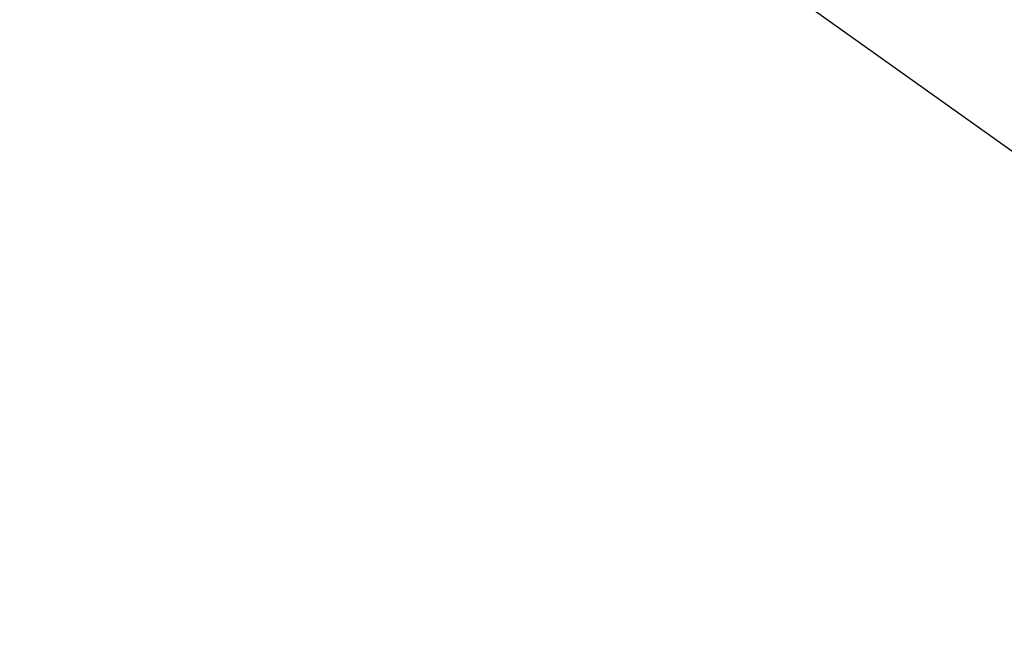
# Model space of a CAD drawing. Extents: x 448814 to 449970, y 436659 to 437685.
# Tile 7 of 132: x 449192 to 449216, y 437192 to 437207. Entities that reach past the tile are written whole.
import ezdxf

# ---------------------------------------------------------------- set-up
doc = ezdxf.new("R2010")
doc.units = 0
doc.header["$LTSCALE"] = 2
doc.header["$MEASUREMENT"] = 0
doc.linetypes.add('AUSGEZOGEN', pattern=[0])
doc.layers.add('FBRTOP', color=250, linetype='AUSGEZOGEN')
doc.layers.add('STROMLTG', color=4, linetype='AUSGEZOGEN')

msp = doc.modelspace()

# ---------------------------------------------------------------- linework, layer by layer
at = {"layer": 'FBRTOP'}
msp.add_lwpolyline([(448968.071, 437551.847, -0.000001), (448991.973, 437533.398, 0.000001), (449021.658, 437510.484, 0), (449059.524, 437481.257, 0), (449100.819, 437449.382, 0.000002), (449140.4, 437418.831, -0.000003), (449179.981, 437388.28, -0.000004), (449219.562, 437357.729, 0.000004), (449259.142, 437327.177), (449338.303, 437266.075), (449437.255, 437189.697), (449516.416, 437128.595), (449635.158, 437036.942), (449660.728, 437017.161, -0.000002)], format="xyb", dxfattribs=at)
at = {"layer": 'FBRTOP', "const_width": 0.5}
for points in [[(448966.251, 437549.488, -0.000001), (448990.152, 437531.039), (449019.838, 437508.125), (449057.703, 437478.898), (449098.999, 437447.023, 0.000002), (449138.58, 437416.472, -0.000003), (449178.161, 437385.922, -0.000004), (449217.741, 437355.37, 0.000004), (449257.322, 437324.818), (449336.483, 437263.716), (449435.435, 437187.338), (449514.596, 437126.236), (449633.336, 437034.585), (449658.907, 437014.802)], [(448958.906, 437539.973, -0.000001), (448982.808, 437521.524, 0.000001), (449012.493, 437498.61, 0), (449050.358, 437469.383, 0), (449091.654, 437437.508, 0.000002), (449131.235, 437406.957, -0.000003), (449170.816, 437376.406, -0.000004), (449210.397, 437345.855, 0.000004), (449249.977, 437315.303), (449329.138, 437254.201), (449428.09, 437177.823), (449507.251, 437116.721), (449574.419, 437064.876)], [(448965.933, 437529.496, -0.000001), (448980.363, 437518.357, 0.000001), (449010.049, 437495.444, 0.000001), (449047.914, 437466.217, 0.000001), (449089.21, 437434.342, 0.000002), (449128.791, 437403.791, -0.000003), (449168.372, 437373.24, -0.000004), (449207.952, 437342.688, 0.000004), (449247.533, 437312.137), (449326.694, 437251.035), (449425.646, 437174.657), (449504.807, 437113.555), (449571.965, 437061.718)]]:
    msp.add_lwpolyline(points, format="xyb", dxfattribs=at)
at = {"layer": 'STROMLTG', "flags": 128}
msp.add_lwpolyline([(449808.657, 436783.328), (449699.476, 436860.623), (449444.3, 437041.877), (449195.395, 437219.161), (448919.454, 437415.951), (448883.121, 437441.787)], dxfattribs=at)

doc.saveas('drawing.dxf')
